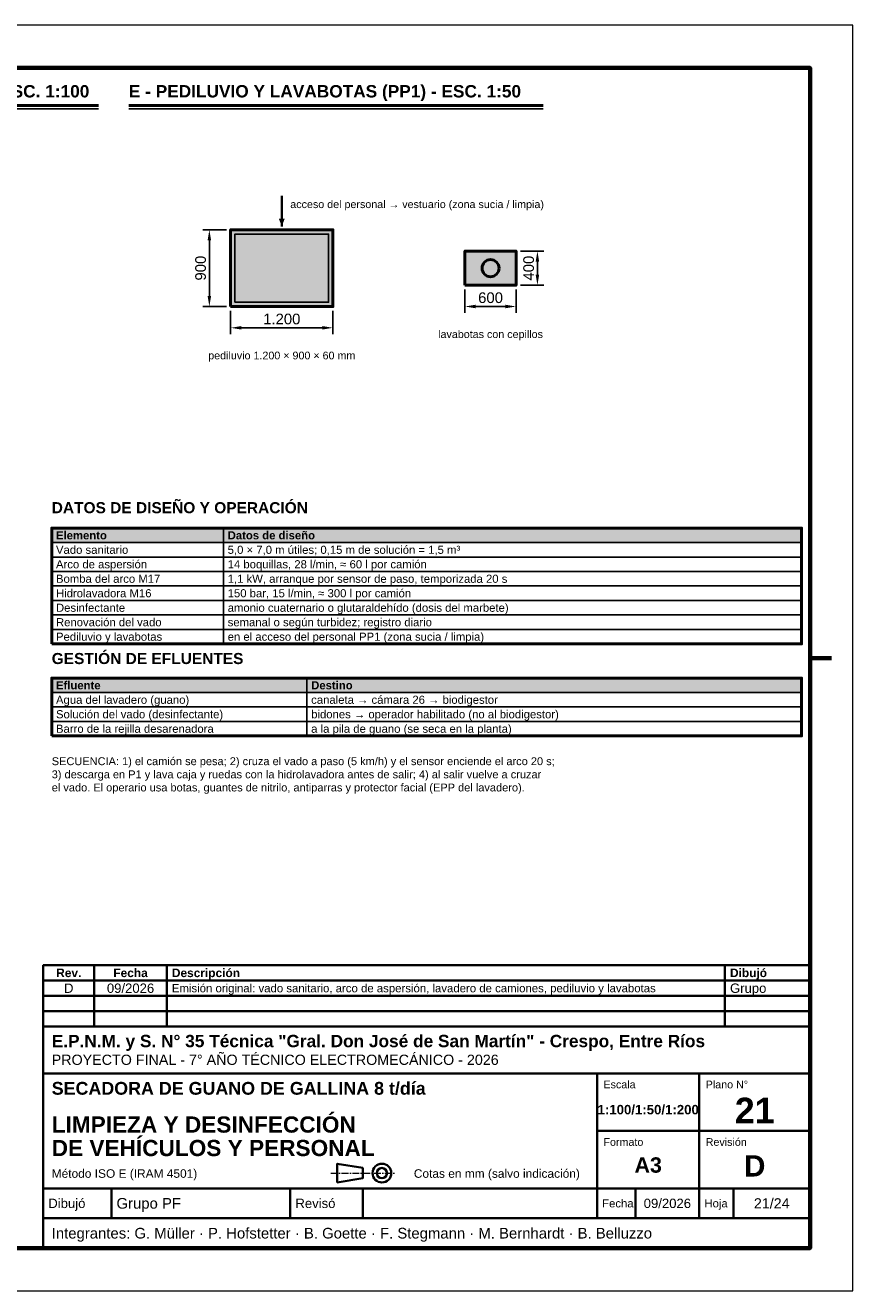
# Model space of a CAD drawing. Header units: millimetres. Extents: x 0 to 420, y 0 to 297.
# Tile 2 of 2: x 226 to 420, y 0 to 297. Entities that reach past the tile are written whole.
import ezdxf
from ezdxf.enums import TextEntityAlignment as Align

# ---------------------------------------------------------------- set-up
doc = ezdxf.new("R2010")
doc.units = ezdxf.units.MM
doc.header["$LTSCALE"] = 0.5
doc.linetypes.add('CENTER', pattern=[5.08, 3.175, -0.635, 0.635, -0.635])
for name, color, linetype, lineweight in [('CONTORNO', 7, 'CONTINUOUS', 50), ('COTAS', 7, 'CONTINUOUS', 25), ('EJES', 1, 'CENTER', 18), ('FINO', 7, 'CONTINUOUS', 25), ('HOJA', 8, 'CONTINUOUS', 13), ('RECUADRO', 7, 'CONTINUOUS', 70), ('RELLENO', 9, 'CONTINUOUS', 13), ('ROTULO', 7, 'CONTINUOUS', 35), ('TEXTO', 7, 'CONTINUOUS', 25)]:
    doc.layers.add(name, color=color, linetype=linetype, lineweight=lineweight)
doc.styles.add('NEGRITA', font='arialbd.ttf')
doc.styles.get("Standard").update_dxf_attribs({"font": 'arial.ttf'})
doc.dimstyles.new('IRAM', dxfattribs={"dimtxt": 2.5, "dimasz": 2.5, "dimexe": 1.5, "dimexo": 1, "dimgap": 0.8, "dimtad": 1, "dimdec": 1, "dimtxsty": 'Standard', "dimcen": 2.5, "dimazin": 3, "dimtfac": 1, "dimtmove": 0, "dimatfit": 3})

msp = doc.modelspace()

# ---------------------------------------------------------------- hatches: boundary and pattern name
at = {"layer": 'CONTORNO', "true_color": 0x5a5a5a}
msp.add_hatch(color=7, dxfattribs=at).paths.add_polyline_path([(286, 249.8), (286.684, 251.6), (285.316, 251.6)])
at = {"layer": 'RELLENO', "true_color": 0xececec}
msp.add_hatch(color=7, dxfattribs=at).paths.add_polyline_path([(274, 231), (298, 231), (298, 249), (274, 249)])
at = {"layer": 'RELLENO', "true_color": 0xa8d5c6}
msp.add_hatch(color=7, dxfattribs=at).paths.add_polyline_path([(275, 232), (297, 232), (297, 248), (275, 248)])
at = {"layer": 'RELLENO', "true_color": 0xffffff}
msp.add_hatch(color=7, dxfattribs=at).paths.add_polyline_path([(329, 236), (341, 236), (341, 244), (329, 244)])
at = {"layer": 'RELLENO', "true_color": 0xe2e8ee}
for points in [[(232, 175.6), (408, 175.6), (408, 179), (232, 179)], [(232, 140.4), (408, 140.4), (408, 143.8), (232, 143.8)]]:
    msp.add_hatch(color=7, dxfattribs=at).paths.add_polyline_path(points)

# ---------------------------------------------------------------- linework, layer by layer
at = {"layer": 'CONTORNO'}
for p, q in [((166.1, 278.2), (243.008, 278.2)), ((250.1, 278.2), (347.366, 278.2))]:
    msp.add_line(p, q, dxfattribs=at)
at = {"layer": 'CONTORNO', "lineweight": 35, "true_color": 0x5a5a5a}
msp.add_line((286, 257), (286, 249.8), dxfattribs=at)
at = {"layer": 'CONTORNO', "lineweight": 50}
for points in [[(274, 231), (298, 231), (298, 249), (274, 249)], [(329, 236), (341, 236), (341, 244), (329, 244)]]:
    msp.add_lwpolyline(points, close=True, dxfattribs=at)
at = {"layer": 'CONTORNO'}
for points in [[(232, 151.8), (408, 151.8), (408, 179), (232, 179)], [(232, 130.2), (408, 130.2), (408, 143.8), (232, 143.8)]]:
    msp.add_lwpolyline(points, close=True, dxfattribs=at)
msp.add_circle((335, 240), 2, dxfattribs=at)
at = {"layer": 'EJES'}
msp.add_line((297.5, 27.6), (312.5, 27.6), dxfattribs=at)
at = {"layer": 'FINO'}
for p, q in [((166.1, 277.4), (243.008, 277.4)), ((250.1, 277.4), (347.366, 277.4)), ((272.3, 179), (272.3, 151.8)), ((291.9, 143.8), (291.9, 130.2))]:
    msp.add_line(p, q, dxfattribs=at)
for points in [[(275, 232), (297, 232), (297, 248), (275, 248)], [(232, 175.6), (408, 175.6), (408, 179), (232, 179)], [(232, 172.2), (408, 172.2), (408, 175.6), (232, 175.6)], [(232, 168.8), (408, 168.8), (408, 172.2), (232, 172.2)], [(232, 165.4), (408, 165.4), (408, 168.8), (232, 168.8)], [(232, 162), (408, 162), (408, 165.4), (232, 165.4)], [(232, 158.6), (408, 158.6), (408, 162), (232, 162)], [(232, 155.2), (408, 155.2), (408, 158.6), (232, 158.6)], [(232, 151.8), (408, 151.8), (408, 155.2), (232, 155.2)], [(232, 140.4), (408, 140.4), (408, 143.8), (232, 143.8)], [(232, 137), (408, 137), (408, 140.4), (232, 140.4)], [(232, 133.6), (408, 133.6), (408, 137), (232, 137)], [(232, 130.2), (408, 130.2), (408, 133.6), (232, 133.6)]]:
    msp.add_lwpolyline(points, close=True, dxfattribs=at)
at = {"layer": 'HOJA'}
msp.add_lwpolyline([(0, 0), (420, 0), (420, 297), (0, 297)], close=True, dxfattribs=at)
at = {"layer": 'RECUADRO'}
msp.add_line((415, 148.5), (410, 148.5), dxfattribs=at)
msp.add_lwpolyline([(20, 10), (410, 10), (410, 287), (20, 287)], close=True, dxfattribs=at)
at = {"layer": 'ROTULO'}
for p, q in [((242, 72.8), (242, 76.4)), ((259, 72.8), (259, 76.4)), ((390, 72.8), (390, 76.4)), ((242, 69.2), (242, 72.8)), ((259, 69.2), (259, 72.8)), ((390, 69.2), (390, 72.8)), ((242, 65.6), (242, 69.2)), ((259, 65.6), (259, 69.2)), ((390, 65.6), (390, 69.2)), ((242, 62), (242, 65.6)), ((259, 62), (259, 65.6)), ((390, 62), (390, 65.6)), ((230, 62), (410, 62)), ((230, 10), (230, 62)), ((230, 51), (410, 51)), ((360, 24), (360, 51)), ((384, 24), (384, 51)), ((360, 37.5), (410, 37.5)), ((230, 24), (410, 24)), ((246, 17), (246, 24)), ((288, 17), (288, 24)), ((305, 17), (305, 24)), ((360, 17), (360, 24)), ((369, 17), (369, 24)), ((384, 17), (384, 24)), ((392, 17), (392, 24)), ((230, 17), (410, 17))]:
    msp.add_line(p, q, dxfattribs=at)
for points in [[(230, 72.8), (410, 72.8), (410, 76.4), (230, 76.4)], [(230, 69.2), (410, 69.2), (410, 72.8), (230, 72.8)], [(230, 65.6), (410, 65.6), (410, 69.2), (230, 69.2)], [(230, 62), (410, 62), (410, 65.6), (230, 65.6)], [(299, 25.4), (305, 26.4), (305, 28.8), (299, 29.8)]]:
    msp.add_lwpolyline(points, close=True, dxfattribs=at)
for radius in [2.2, 1.2]:
    msp.add_circle((309.5, 27.6), radius, dxfattribs=at)

# ---------------------------------------------------------------- texts
at = {"layer": 'ROTULO', "style": 'NEGRITA'}
for s, height, p in [('Rev.', 2, (236, 74.6)), ('Fecha', 2, (250.5, 74.6)), ('21', 6, (397, 42.3)), ('1:100/1:50/1:200', 2.217742, (372, 42.5)), ('A3', 3.6, (372, 29.5)), ('D', 5, (397, 29.3))]:
    msp.add_text(s, height=height, dxfattribs=at).set_placement(p, align=Align.MIDDLE_CENTER)
for s, height, p in [('Descripción', 2, (260.2, 74.6)), ('Dibujó', 2, (391.2, 74.6)), ('E.P.N.M. y S. N° 35 Técnica "Gral. Don José de San Martín" - Crespo, Entre Ríos', 2.9, (232, 58.6)), ('SECADORA DE GUANO DE GALLINA 8 t/día', 3, (232, 47.5)), ('LIMPIEZA Y DESINFECCIÓN', 3.8, (232, 39)), ('DE VEHÍCULOS Y PERSONAL', 3.8, (232, 33.49))]:
    msp.add_text(s, height=height, dxfattribs=at).set_placement(p, align=Align.MIDDLE_LEFT)
at = {"layer": 'ROTULO'}
for s, height, p in [('D', 2.2, (236, 71)), ('09/2026', 2.2, (250.5, 71)), ('09/2026', 2.2, (376.5, 20.5)), ('21/24', 2.4, (401, 20.5))]:
    msp.add_text(s, height=height, dxfattribs=at).set_placement(p, align=Align.MIDDLE_CENTER)
for s, height, p in [('Emisión original: vado sanitario, arco de aspersión, lavadero de camiones, pediluvio y lavabotas', 1.912202, (260.2, 71)), ('Grupo', 2.2, (391.2, 71)), ('PROYECTO FINAL - 7° AÑO TÉCNICO ELECTROMECÁNICO - 2026', 2.4, (232, 54.2)), ('Método ISO E (IRAM 4501)', 2, (232, 27.5)), ('Cotas en mm (salvo indicación)', 2, (317, 27.5)), ('Dibujó', 2.2, (231.2, 20.5)), ('Grupo PF', 2.5, (247.2, 20.5)), ('Revisó', 2.2, (289.2, 20.5)), ('Fecha', 1.9, (361.2, 20.5)), ('Hoja', 1.9, (385.2, 20.5)), ('Integrantes: G. Müller · P. Hofstetter · B. Goette · F. Stegmann · M. Bernhardt · B. Belluzzo', 2.5, (232, 13.5))]:
    msp.add_text(s, height=height, dxfattribs=at).set_placement(p, align=Align.MIDDLE_LEFT)
for s, p in [('Escala', (361.5, 49.3)), ('Plano N°', (385.5, 49.3)), ('Formato', (361.5, 35.8)), ('Revisión', (385.5, 35.8))]:
    msp.add_text(s, height=1.8, dxfattribs=at).set_placement(p, align=Align.TOP_LEFT)
at = {"layer": 'TEXTO', "style": 'NEGRITA'}
for s, height, p in [('C - ARCO DE ASPERSIÓN - ESC. 1:100', 2.9, (166.1, 279.2)), ('E - PEDILUVIO Y LAVABOTAS (PP1) - ESC. 1:50', 2.9, (250.1, 279.2)), ('DATOS DE DISEÑO Y OPERACIÓN', 2.6, (232, 181.7)), ('GESTIÓN DE EFLUENTES', 2.6, (232, 146.3))]:
    msp.add_text(s, height=height, dxfattribs=at).set_placement(p, align=Align.BOTTOM_LEFT)
at = {"layer": 'TEXTO'}
for s, height, p in [('acceso del personal → vestuario (zona sucia / limpia)', 1.8, (288, 255)), ('5,0 × 7,0 m útiles; 0,15 m de solución = 1,5 m³', 1.9, (273.3, 173.9)), ('Vado sanitario', 1.9, (233, 173.9)), ('Arco de aspersión', 1.9, (233, 170.5)), ('14 boquillas, 28 l/min, ≈ 60 l por camión', 1.9, (273.3, 170.5)), ('Bomba del arco M17', 1.9, (233, 167.1)), ('1,1 kW, arranque por sensor de paso, temporizada 20 s', 1.9, (273.3, 167.1)), ('Hidrolavadora M16', 1.9, (233, 163.7)), ('150 bar, 15 l/min, ≈ 300 l por camión', 1.9, (273.3, 163.7)), ('Desinfectante', 1.9, (233, 160.3)), ('amonio cuaternario o glutaraldehído (dosis del marbete)', 1.9, (273.3, 160.3)), ('Renovación del vado', 1.9, (233, 156.9)), ('semanal o según turbidez; registro diario', 1.9, (273.3, 156.9)), ('Pediluvio y lavabotas', 1.9, (233, 153.5)), ('en el acceso del personal PP1 (zona sucia / limpia)', 1.9, (273.3, 153.5)), ('Agua del lavadero (guano)', 1.9, (233, 138.7)), ('canaleta → cámara 26 → biodigestor', 1.9, (292.9, 138.7)), ('Solución del vado (desinfectante)', 1.9, (233, 135.3)), ('bidones → operador habilitado (no al biodigestor)', 1.9, (292.9, 135.3)), ('Barro de la rejilla desarenadora', 1.9, (233, 131.9)), ('a la pila de guano (se seca en la planta)', 1.9, (292.9, 131.9))]:
    msp.add_text(s, height=height, dxfattribs=at).set_placement(p, align=Align.MIDDLE_LEFT)
for s, p in [('lavabotas con cepillos', (335, 224.5)), ('pediluvio 1.200 × 900 × 60 mm', (286, 219.5))]:
    msp.add_text(s, height=1.8, dxfattribs=at).set_placement(p, align=Align.MIDDLE_CENTER)
at = {"layer": 'TEXTO', "style": 'NEGRITA'}
for s, p in [('Elemento', (233, 177.3)), ('Datos de diseño', (273.3, 177.3)), ('Efluente', (233, 142.1)), ('Destino', (292.9, 142.1))]:
    msp.add_text(s, height=1.9, dxfattribs=at).set_placement(p, align=Align.MIDDLE_LEFT)
at = {"layer": 'TEXTO', "insert": (232, 125.2), "char_height": 1.85, "attachment_point": 1}
msp.add_mtext('SECUENCIA: 1) el camión se pesa; 2) cruza el vado a paso (5 km/h) y el sensor enciende el arco 20 s;\\P3) descarga en P1 y lava caja y ruedas con la hidrolavadora antes de salir; 4) al salir vuelve a cruzar\\Pel vado. El operario usa botas, guantes de nitrilo, antiparras y protector facial (EPP del lavadero).', dxfattribs=at)

# ---------------------------------------------------------------- dimensions: what is measured, and where the dimension line sits
at = {"layer": 'COTAS'}
for base, p1, p2, text in [((269, 231), (274, 231), (274, 249), '900'), ((346, 236), (341, 236), (341, 244), '400')]:
    msp.add_linear_dim(base=base, p1=p1, p2=p2, angle=90, text=text, dimstyle='IRAM', override={"dimlfac": 50}, dxfattribs=at).render()
for base, p1, p2, text in [((329, 231), (329, 236), (341, 236), '600'), ((274, 226), (274, 231), (298, 231), '1.200')]:
    msp.add_linear_dim(base=base, p1=p1, p2=p2, text=text, dimstyle='IRAM', override={"dimlfac": 50}, dxfattribs=at).render()

doc.saveas('drawing.dxf')
